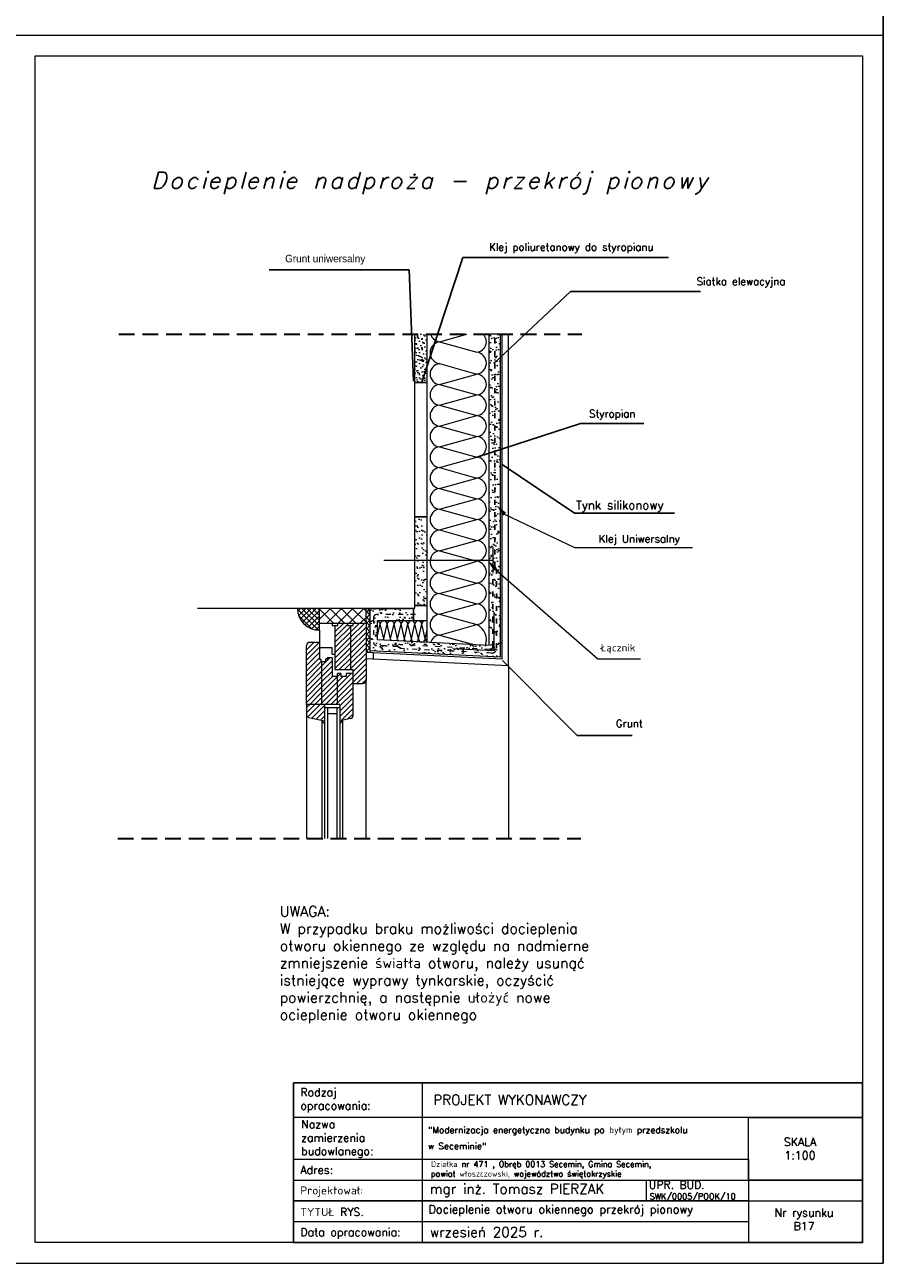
# Model space of a CAD drawing. Header units: millimetres. Extents: x 0 to 152651, y 46550 to 81081.
# Tile 78 of 109: x 148476 to 150551, y 69201 to 72196. Entities that reach past the tile are written whole.
import ezdxf

# ---------------------------------------------------------------- set-up
doc = ezdxf.new("R2010")
doc.units = ezdxf.units.MM
for name, pattern in [('ACAD_ISO02W100', [15, 12, -3]), ('ACAD_ISO03W100', [30, 12, -18]), ('DASHED', [19.05, 12.7, -6.35])]:
    doc.linetypes.add(name, pattern=pattern)
for name, color, linetype, lineweight in [('cienka', 3, 'Continuous', 18), ('Kreskowanie', 7, 'Continuous', 9), ('opis', 251, 'Continuous', 15), ('opisy', 4, 'Continuous', 18), ('przerywa', 100, 'ACAD_ISO02W100', 5), ('PRZERYWANA', 2, 'DASHED', 30), ('siatka', 30, 'ACAD_ISO03W100', 25), ('wypełnienie', 130, 'Continuous', 0)]:
    doc.layers.add(name, color=color, linetype=linetype, lineweight=lineweight)
doc.styles.add('DETAL', font='simplex.shx', dxfattribs={"height": 5})
doc.styles.add('KASIA', font='romans.shx', dxfattribs={"height": 20})
doc.styles.get("Standard").update_dxf_attribs({"font": 'GOTHIC.TTF'})
doc.styles.add('tekst', font='segoeui.ttf', dxfattribs={"height": 20})
doc.dimstyles.new('ISO-25', dxfattribs={"dimtxt": 2.5, "dimasz": 2.5, "dimexe": 1.25, "dimexo": 0.625, "dimtad": 1, "dimtxsty": 'Standard', "dimcen": 2.5, "dimadec": 0, "dimazin": 0, "dimtfac": 1, "dimtmove": 0, "dimatfit": 3, "dimfxl": 1, "dimarcsym": 0})
pattern_1 = [(37.5, (143766.503, 69456.491), (-0.720014, 22.023596), [0, -17.3736, 0, -19.431, 0, -18.57375]), (7.5, (143766.503, 69456.49), (20.22855, 32.25713), [0, -9.3726, 0, -15.6591, 0, -6.00075]), (327.5, (143752.444, 69456.491), (35.594657, 0.064673), [0, -5.715, 0, -20.574, 0, -26.8605]), (317.5, (143752.444, 69456.49), (34.36004, 10.03182), [0, -2.8575, 0, -13.4874, 0, -15.4305])]
pattern_2 = [(45, (143766.503, 69456.491), (-6.363961, 6.363961), [])]

msp = doc.modelspace()

# ---------------------------------------------------------------- hatches: boundary and pattern name
at = {"layer": 'cienka'}
h = msp.add_hatch(dxfattribs=at)
h.set_pattern_fill('AR-SAND', color=256, scale=0.45, style=0)
h.set_pattern_definition(pattern_1)
h.paths.add_polyline_path([(149598.652, 70695.08), (149318.462, 70709.121), (149318.462, 70682.087), (149625.652, 70666.693), (149625.652, 71448.264), (149598.652, 71448.264)])
at = {"layer": 'cienka', "lineweight": 20}
h = msp.add_hatch(dxfattribs=at)
h.set_pattern_fill('DOTS', color=256, scale=6, angle=225, style=0)
h.set_pattern_definition([(225, (152379.88, 68427.169), (3.367596, -10.102788), [0, -9.525])])
edge = h.paths.add_edge_path()
edge.add_line((149448.27, 71448.32), (149418.444, 71448.32))
edge.add_line((149418.444, 71448.32), (149418.444, 71343.034))
edge.add_arc((149433.325, 71345.244), 15.044, 188.445787, 353.441068)
edge.add_line((149448.27, 71343.525), (149448.27, 71448.32))
at = {"layer": 'cienka'}
h = msp.add_hatch(dxfattribs=at)
h.set_pattern_fill('AR-SAND', color=256, scale=0.45, style=0)
h.set_pattern_definition(pattern_1)
edge = h.paths.add_edge_path()
edge.add_line((149448.27, 71448.32), (149418.444, 71448.32))
edge.add_line((149418.444, 71448.32), (149418.444, 71343.034))
edge.add_arc((149433.325, 71345.244), 15.044, 188.445787, 353.441068)
edge.add_line((149448.27, 71343.525), (149448.27, 71448.32))
h = msp.add_hatch(dxfattribs=at)
h.set_pattern_fill('AR-SAND', color=256, scale=0.45, style=0)
h.set_pattern_definition(pattern_1)
h.paths.add_polyline_path([(149418.652, 70800.873, 0.70087111), (149448.652, 70802.042), (149448.652, 70995.578, 0.72327724), (149418.652, 70996.91)])
h = msp.add_hatch(dxfattribs=at)
h.set_pattern_fill('_USER', color=256, scale=9, angle=135, style=0, pattern_type=0)
h.set_pattern_definition([(135, (144212.034, 73249.92), (-6.363961, -6.363961), [])])
h.paths.add_polyline_path([(149188.458, 70785.161), (149135.372, 70785.161, 0.41421356), (149188.458, 70732.074)])
h = msp.add_hatch(dxfattribs=at)
h.set_pattern_fill('AR-SAND', color=256, scale=0.45, style=0)
h.set_pattern_definition(pattern_1)
h.paths.add_polyline_path([(149300.958, 70754.998), (149410.745, 70754.998, 0.66174746), (149410.884, 70784.998), (149300.958, 70784.998)])
h = msp.add_hatch(dxfattribs=at)
h.set_pattern_fill('NET', color=256, scale=3, angle=45, style=0)
h.set_pattern_definition([(45, (143766.503, 69456.491), (-6.735192, 6.735192), []), (135, (143766.503, 69456.491), (-6.735192, -6.735192), [])])
h.paths.add_polyline_path([(149309.958, 70784.998), (149300.958, 70784.998), (149300.958, 70754.998), (149300.958, 70678.458), (149309.958, 70678.007)])
h = msp.add_hatch(dxfattribs=at)
h.set_pattern_fill('AR-SAND', color=256, scale=0.45, style=0)
h.set_pattern_definition(pattern_1)
h.paths.add_polyline_path([(149327.958, 70754.998), (149309.958, 70754.998), (149309.958, 70709.547), (149327.958, 70708.645)])
at = {"layer": 'Kreskowanie'}
h = msp.add_hatch(dxfattribs=at)
h.set_pattern_fill('_USER', color=256, scale=9, angle=45, style=0, pattern_type=0)
h.set_pattern_definition(pattern_2)
h.paths.add_polyline_path([(149188.458, 70785.161), (149135.372, 70785.161, 0.41421356), (149188.458, 70732.074)])
h = msp.add_hatch(dxfattribs=at)
h.set_pattern_fill('_USER', color=256, scale=9, angle=45, style=0, pattern_type=0)
h.set_pattern_definition(pattern_2)
h.paths.add_polyline_path([(149225.958, 70637.082), (149225.958, 70743.564), (149232.523, 70743.564), (149232.523, 70749.582), (149256.398, 70749.582), (149256.398, 70743.564), (149263.458, 70743.564), (149263.458, 70637.082)])
h = msp.add_hatch(dxfattribs=at)
h.set_pattern_fill('_USER', color=256, scale=9, angle=45, style=0, pattern_type=0)
h.set_pattern_definition(pattern_2)
h.paths.add_polyline_path([(149300.958, 70749.582), (149270.023, 70749.582), (149270.023, 70743.564), (149263.458, 70743.564), (149263.458, 70637.082), (149269.532, 70637.082), (149269.532, 70627.848), (149269.532, 70603.27), (149293.458, 70603.27, 0.41421356), (149300.958, 70610.77)])
h = msp.add_hatch(dxfattribs=at)
h.set_pattern_fill('_USER', color=256, scale=9, angle=45, style=0, pattern_type=0)
h.set_pattern_definition(pattern_2)
h.paths.add_polyline_path([(149157.032, 70552.848), (149194.532, 70552.848), (149194.532, 70655.654), (149191.647, 70655.654), (149191.647, 70662.053), (149188.458, 70662.053), (149188.458, 70689.873), (149188.458, 70702.848), (149164.532, 70702.848, 0.41421356), (149157.032, 70695.348)])
h = msp.add_hatch(dxfattribs=at)
h.set_pattern_fill('_USER', color=256, scale=9, angle=45, style=0, pattern_type=0)
h.set_pattern_definition(pattern_2)
h.paths.add_polyline_path([(149194.532, 70552.848), (149194.532, 70655.654), (149202.77, 70655.654), (149202.77, 70662.053), (149206.941, 70662.053), (149206.941, 70665.348), (149219.176, 70665.348), (149219.176, 70621.158), (149232.032, 70621.158), (149232.032, 70552.848)])
h = msp.add_hatch(dxfattribs=at)
h.set_pattern_fill('_USER', color=256, scale=9, angle=45, style=0, pattern_type=0)
h.set_pattern_definition(pattern_2)
h.paths.add_polyline_path([(149269.532, 70627.848), (149253.379, 70627.848), (149253.379, 70621.158), (149239.753, 70621.158), (149239.753, 70627.848), (149232.032, 70627.848), (149232.032, 70552.848), (149237.771, 70552.848), (149237.771, 70512.724), (149263.745, 70518.82, 0.34819301), (149269.532, 70526.122)])
h = msp.add_hatch(dxfattribs=at)
h.set_pattern_fill('_USER', color=256, scale=9, angle=45, style=0, pattern_type=0)
h.set_pattern_definition(pattern_2)
edge = h.paths.add_edge_path()
edge.add_ellipse((149164.532, 70528.816), major_axis=(5.303, -5.303), ratio=1, start_angle=225, end_angle=301.79104, ccw=False)
edge.add_line((149157.032, 70528.816), (149157.032, 70552.848))
edge.add_line((149157.032, 70552.848), (149200.271, 70552.848))
edge.add_line((149200.271, 70552.848), (149200.271, 70512.724))
edge.add_line((149200.271, 70512.724), (149162.818, 70521.514))

# ---------------------------------------------------------------- linework, layer by layer
for p, q in [((149418.652, 71331.475), (149448.652, 71331.475)), ((149418.652, 71006.629), (149448.652, 71006.629)), ((149416.098, 70784.998), (149416.098, 70754.998)), ((149418.652, 70792.213), (149448.652, 70792.213))]:
    msp.add_line(p, q)
at = {"layer": 'cienka'}
for p, q in [((150551.116, 75141.419), (150551.116, 72171.419)), ((150551.116, 72171.419), (150551.116, 75141.419)), ((148451.116, 72171.419), (150551.116, 72171.419)), ((148451.116, 72171.419), (150551.116, 72171.419)), ((150551.116, 72171.419), (150551.116, 69201.419)), ((150551.116, 69201.419), (150551.116, 72171.419)), ((148501.116, 69251.419), (148501.116, 72121.419)), ((148501.116, 72121.419), (150501.116, 72121.419)), ((148501.116, 69251.419), (148501.116, 72121.419)), ((150501.116, 72121.419), (150501.116, 69251.419)), ((149418.652, 70785.19), (149418.652, 71448.32)), ((149418.652, 70785.19), (149418.652, 71448.32)), ((149448.652, 70709.998), (149448.652, 71448.32)), ((149448.652, 70702.597), (149448.652, 71448.32)), ((149598.652, 70695.08), (149598.652, 71448.32)), ((149598.652, 70695.08), (149598.652, 71448.32)), ((149625.652, 70666.693), (149625.652, 71448.32)), ((149630.152, 70661.962), (149630.152, 71448.32)), ((149645.152, 70646.191), (149645.152, 71448.32)), ((149607.492, 70933.939), (149607.492, 70869.986)), ((149343.652, 70901.963), (149607.492, 70901.963)), ((149418.652, 70784.998), (148893.652, 70784.998)), ((149418.652, 70784.998), (148893.652, 70784.998)), ((149188.458, 70732.074), (149188.458, 70785.161)), ((149188.458, 70732.074), (149188.458, 70785.161)), ((149294.65, 70784.998), (149300.958, 70778.689)), ((149309.958, 70784.998), (149309.958, 70678.007)), ((149610.652, 70682.463), (149610.652, 70776.192)), ((149188.458, 70749.582), (149218.898, 70749.582)), ((149188.458, 70749.582), (149218.898, 70749.582)), ((149197.091, 70749.582), (149300.958, 70749.582)), ((149197.091, 70749.582), (149300.958, 70749.582)), ((149218.898, 70749.582), (149218.898, 70743.564)), ((149218.898, 70749.582), (149218.898, 70743.564)), ((149218.898, 70743.564), (149232.523, 70743.564)), ((149218.898, 70743.564), (149232.523, 70743.564)), ((149225.958, 70743.564), (149225.958, 70637.082)), ((149225.958, 70743.564), (149225.958, 70637.082)), ((149232.523, 70749.582), (149256.398, 70749.582)), ((149232.523, 70743.564), (149232.523, 70749.582)), ((149232.523, 70749.582), (149256.398, 70749.582)), ((149232.523, 70743.564), (149232.523, 70749.582)), ((149256.398, 70749.582), (149256.398, 70743.564)), ((149256.398, 70749.582), (149256.398, 70743.564)), ((149256.398, 70743.564), (149270.023, 70743.564)), ((149256.398, 70743.564), (149270.023, 70743.564)), ((149263.458, 70743.564), (149263.458, 70637.082)), ((149263.458, 70743.564), (149263.458, 70637.082)), ((149270.023, 70743.564), (149270.023, 70749.582)), ((149270.023, 70743.564), (149270.023, 70749.582)), ((149300.958, 70754.998), (149300.958, 70610.77)), ((149300.958, 70754.998), (149300.958, 70610.77)), ((149448.652, 70754.998), (149327.958, 70754.998)), ((149327.958, 70754.998), (149327.958, 70708.645)), ((149188.458, 70732.074), (149188.458, 70689.873)), ((149188.458, 70732.074), (149188.458, 70689.873)), ((149157.032, 70552.848), (149157.032, 70695.348)), ((149157.032, 70552.848), (149157.032, 70695.348)), ((149188.458, 70702.848), (149164.532, 70702.848)), ((149188.458, 70702.848), (149164.532, 70702.848)), ((149219.176, 70689.873), (149188.458, 70689.873)), ((149188.458, 70689.873), (149188.458, 70662.053)), ((149219.176, 70689.873), (149188.458, 70689.873)), ((149188.458, 70689.873), (149188.458, 70662.053)), ((149219.176, 70674.582), (149219.176, 70689.873)), ((149219.176, 70674.582), (149219.176, 70689.873)), ((149610.652, 70682.463), (149510.57, 70687.479)), ((149188.458, 70662.053), (149191.647, 70662.053)), ((149188.458, 70662.053), (149191.647, 70662.053)), ((149191.647, 70662.053), (149191.647, 70655.654)), ((149191.647, 70662.053), (149191.647, 70655.654)), ((149191.647, 70655.654), (149194.427, 70655.654)), ((149191.647, 70655.654), (149194.427, 70655.654)), ((149194.532, 70552.848), (149194.532, 70655.654)), ((149202.77, 70655.654), (149194.532, 70655.654)), ((149194.532, 70552.848), (149194.532, 70655.654)), ((149202.77, 70655.654), (149194.532, 70655.654)), ((149202.77, 70662.053), (149202.77, 70655.654)), ((149206.941, 70662.053), (149202.77, 70662.053)), ((149202.77, 70662.053), (149202.77, 70655.654)), ((149206.941, 70662.053), (149202.77, 70662.053)), ((149219.176, 70665.348), (149206.941, 70665.348)), ((149206.941, 70665.348), (149206.941, 70662.053)), ((149219.176, 70665.348), (149206.941, 70665.348)), ((149206.941, 70665.348), (149206.941, 70662.053)), ((149219.176, 70674.582), (149225.958, 70674.582)), ((149219.176, 70674.582), (149225.958, 70674.582)), ((149219.176, 70665.348), (149219.176, 70621.158)), ((149219.176, 70665.348), (149219.176, 70621.158)), ((149225.958, 70637.082), (149263.458, 70637.082)), ((149225.958, 70637.082), (149263.458, 70637.082)), ((149232.032, 70552.848), (149232.032, 70627.848)), ((149239.753, 70627.848), (149232.032, 70627.848)), ((149232.032, 70552.848), (149232.032, 70627.848)), ((149239.753, 70627.848), (149232.032, 70627.848)), ((149239.753, 70627.848), (149239.753, 70621.158)), ((149239.753, 70627.848), (149239.753, 70621.158)), ((149269.532, 70627.848), (149253.379, 70627.848)), ((149253.379, 70621.158), (149253.379, 70627.848)), ((149269.532, 70627.848), (149253.379, 70627.848)), ((149253.379, 70621.158), (149253.379, 70627.848)), ((149269.532, 70526.122), (149269.532, 70627.848)), ((149269.532, 70526.122), (149269.532, 70627.848)), ((149645.152, 70646.191), (149645.152, 70228.769)), ((149219.176, 70621.158), (149232.032, 70621.158)), ((149219.176, 70621.158), (149232.032, 70621.158)), ((149239.753, 70621.158), (149253.379, 70621.158)), ((149239.753, 70621.158), (149253.379, 70621.158)), ((149300.958, 70228.825), (149300.958, 70614.849)), ((149300.958, 70228.825), (149300.958, 70614.849)), ((149237.771, 70552.848), (149157.032, 70552.848)), ((149157.032, 70552.848), (149157.032, 70228.825)), ((149237.771, 70552.848), (149157.032, 70552.848)), ((149157.032, 70552.848), (149157.032, 70228.825)), ((149200.271, 70552.848), (149200.271, 70407.143)), ((149200.271, 70552.848), (149200.271, 70407.143)), ((149200.271, 70545.406), (149237.771, 70545.406)), ((149200.271, 70545.406), (149237.771, 70545.406)), ((149207.771, 70545.406), (149207.771, 70407.143)), ((149207.771, 70545.406), (149207.771, 70407.143)), ((149230.271, 70545.406), (149230.271, 70407.143)), ((149230.271, 70545.406), (149230.271, 70407.143)), ((149237.771, 70552.848), (149237.771, 70407.143)), ((149237.771, 70552.848), (149237.771, 70407.143)), ((149162.818, 70521.514), (149200.271, 70512.724)), ((149162.818, 70521.514), (149200.271, 70512.724)), ((149194.271, 70514.132), (149194.271, 70407.143)), ((149194.271, 70514.132), (149194.271, 70407.143)), ((149230.271, 70530.348), (149207.771, 70530.348)), ((149230.271, 70530.348), (149207.771, 70530.348)), ((149263.745, 70518.82), (149237.771, 70512.724)), ((149263.745, 70518.82), (149237.771, 70512.724)), ((149243.771, 70514.132), (149243.771, 70407.143)), ((149243.771, 70514.132), (149243.771, 70407.143)), ((149194.271, 70407.143), (149194.271, 70228.825)), ((149194.271, 70407.143), (149194.271, 70228.825)), ((149200.271, 70407.143), (149200.271, 70228.825)), ((149200.271, 70407.143), (149200.271, 70228.825)), ((149207.771, 70407.143), (149207.771, 70228.825)), ((149207.771, 70407.143), (149207.771, 70228.825)), ((149230.271, 70407.143), (149230.271, 70228.825)), ((149230.271, 70407.143), (149230.271, 70228.825)), ((149237.771, 70407.143), (149237.771, 70228.825)), ((149237.771, 70407.143), (149237.771, 70228.825)), ((149243.771, 70407.143), (149243.771, 70228.825)), ((149243.771, 70407.143), (149243.771, 70228.825)), ((149978.095, 69403.166), (149978.095, 69352.817)), ((150189.116, 69352.185), (150501.116, 69352.185)), ((150501.116, 69251.419), (148501.116, 69251.419)), ((148451.116, 69201.419), (150551.116, 69201.419))]:
    msp.add_line(p, q, dxfattribs=at)
at = {"layer": 'cienka', "lineweight": 20}
for p, q in [((149621.152, 71448.32), (149598.652, 71448.32)), ((149621.152, 71448.32), (149598.652, 71448.32)), ((149636.152, 71448.32), (149621.152, 71448.32)), ((149636.152, 71448.32), (149621.152, 71448.32)), ((149300.958, 70754.998), (149300.958, 70784.998)), ((149300.958, 70784.998), (149410.884, 70784.998)), ((149300.958, 70754.998), (149300.958, 70784.998)), ((149300.958, 70784.998), (149410.884, 70784.998)), ((149410.745, 70754.998), (149327.958, 70754.998)), ((149625.652, 70666.693), (149309.958, 70682.513)), ((149598.652, 70695.08), (149327.958, 70708.645)), ((149630.152, 70661.962), (149300.958, 70678.458)), ((149645.152, 70646.191), (149300.958, 70663.439)), ((149318.462, 70677.581), (149318.462, 70662.562)), ((149263.458, 70637.082), (149269.532, 70637.082)), ((149263.458, 70637.082), (149269.532, 70637.082)), ((149269.532, 70627.848), (149269.532, 70637.082)), ((149269.532, 70627.848), (149269.532, 70637.082)), ((149269.532, 70603.27), (149293.458, 70603.27)), ((149269.532, 70603.27), (149293.458, 70603.27))]:
    msp.add_line(p, q, dxfattribs=at)
msp.add_arc((149188.458, 70785.161), 53.087, 180, 270, dxfattribs=at)
msp.add_arc((149188.458, 70785.161), 53.087, 180, 270, dxfattribs=at)
at = {"layer": 'cienka'}
for centre, radius, start, end in [((149164.532, 70695.348), 7.5, 90, 180), ((149164.532, 70695.348), 7.5, 90, 180), ((149293.458, 70610.77), 7.5, 270, 0), ((149293.458, 70610.77), 7.5, 270, 0), ((149164.532, 70528.816), 7.5, 180, 256.79104), ((149164.532, 70528.816), 7.5, 180, 256.79104), ((149203.738, 70516.386), 9.731, 193.395813, 249.131285), ((149203.738, 70516.386), 9.731, 193.395813, 249.131285), ((149234.305, 70516.386), 9.731, 290.868715, 346.604187), ((149234.305, 70516.386), 9.731, 290.868715, 346.604187), ((149262.032, 70526.122), 7.5, 283.20896, 0), ((149262.032, 70526.122), 7.5, 283.20896, 0)]:
    msp.add_arc(centre, radius, start, end, dxfattribs=at)
at = {"layer": 'Kreskowanie'}
for p, q in [((149478.796, 71429.846), (149544.967, 71448.32)), ((149478.796, 71429.846), (149544.967, 71448.32)), ((149478.796, 71429.846), (149568.836, 71404.707)), ((149478.796, 71429.846), (149568.836, 71404.707)), ((149478.796, 71376.854), (149568.836, 71351.715)), ((149478.796, 71376.854), (149568.836, 71351.715)), ((149478.796, 71326.577), (149568.836, 71351.715)), ((149478.796, 71326.577), (149568.836, 71351.715)), ((149478.796, 71326.577), (149568.836, 71301.438)), ((149478.796, 71326.577), (149568.836, 71301.438)), ((149478.796, 71276.299), (149568.836, 71301.438)), ((149478.796, 71276.299), (149568.836, 71301.438)), ((149478.796, 71276.299), (149568.836, 71251.161)), ((149478.796, 71276.299), (149568.836, 71251.161)), ((149478.796, 71226.022), (149568.836, 71251.161)), ((149478.796, 71226.022), (149568.836, 71251.161)), ((149478.796, 71226.022), (149568.836, 71200.883)), ((149478.796, 71226.022), (149568.836, 71200.883)), ((149478.796, 71175.745), (149568.836, 71200.883)), ((149478.796, 71175.745), (149568.836, 71200.883)), ((149478.796, 71175.745), (149568.836, 71150.606)), ((149478.796, 71175.745), (149568.836, 71150.606)), ((149478.796, 71125.467), (149568.836, 71150.606)), ((149478.796, 71125.467), (149568.836, 71150.606)), ((149478.796, 71125.467), (149568.836, 71100.329)), ((149478.796, 71125.467), (149568.836, 71100.329)), ((149478.796, 71075.19), (149568.836, 71100.329)), ((149478.796, 71075.19), (149568.836, 71100.329)), ((149478.796, 71075.19), (149568.836, 71050.051)), ((149478.796, 71075.19), (149568.836, 71050.051)), ((149478.796, 71024.913), (149568.836, 71050.051)), ((149478.796, 71024.913), (149568.836, 71050.051)), ((149478.796, 71024.913), (149568.836, 70999.774)), ((149478.796, 71024.913), (149568.836, 70999.774)), ((149478.796, 70974.635), (149568.836, 70999.774)), ((149478.796, 70974.635), (149568.836, 70999.774)), ((149478.796, 70974.635), (149568.836, 70949.497)), ((149478.796, 70974.635), (149568.836, 70949.497)), ((149478.796, 70924.358), (149568.836, 70949.497)), ((149478.796, 70924.358), (149568.836, 70949.497)), ((149478.796, 70924.358), (149568.836, 70899.219)), ((149478.796, 70924.358), (149568.836, 70899.219)), ((149478.796, 70871.366), (149568.836, 70899.219)), ((149478.796, 70871.366), (149568.836, 70846.228)), ((149478.796, 70871.366), (149568.836, 70846.228)), ((149478.796, 70821.089), (149568.836, 70846.228)), ((149478.796, 70821.089), (149568.836, 70846.228)), ((149478.796, 70821.089), (149568.836, 70795.95)), ((149478.796, 70821.089), (149568.836, 70795.95)), ((149214.851, 70784.998), (149188.458, 70758.605)), ((149214.851, 70784.998), (149188.458, 70758.605)), ((149188.458, 70783.426), (149222.303, 70749.582)), ((149188.458, 70783.426), (149222.303, 70749.582)), ((149241.792, 70784.998), (149206.375, 70749.582)), ((149241.792, 70784.998), (149206.375, 70749.582)), ((149213.828, 70784.998), (149249.244, 70749.582)), ((149213.828, 70784.998), (149249.244, 70749.582)), ((149268.732, 70784.998), (149233.316, 70749.582)), ((149268.732, 70784.998), (149233.316, 70749.582)), ((149240.768, 70784.998), (149276.185, 70749.582)), ((149240.768, 70784.998), (149276.185, 70749.582)), ((149295.673, 70784.998), (149260.257, 70749.582)), ((149295.673, 70784.998), (149260.257, 70749.582)), ((149267.709, 70784.998), (149300.958, 70751.748)), ((149267.709, 70784.998), (149300.958, 70751.748)), ((149478.796, 70770.812), (149568.836, 70795.95)), ((149478.796, 70770.812), (149568.836, 70795.95)), ((149300.958, 70763.342), (149287.198, 70749.582)), ((149327.958, 70715.455), (149335.335, 70747.413)), ((149343.715, 70711.112), (149335.335, 70747.413)), ((149343.715, 70711.112), (149335.335, 70747.413)), ((149343.715, 70711.112), (149352.095, 70747.413)), ((149343.715, 70711.112), (149352.095, 70747.413)), ((149360.474, 70711.112), (149352.095, 70747.413)), ((149360.474, 70711.112), (149352.095, 70747.413)), ((149360.474, 70711.112), (149368.854, 70747.413)), ((149360.474, 70711.112), (149368.854, 70747.413)), ((149377.233, 70711.112), (149368.854, 70747.413)), ((149377.233, 70711.112), (149368.854, 70747.413)), ((149377.233, 70711.112), (149385.613, 70747.413)), ((149377.233, 70711.112), (149385.613, 70747.413)), ((149393.992, 70711.112), (149385.613, 70747.413)), ((149393.992, 70711.112), (149385.613, 70747.413)), ((149393.992, 70711.112), (149402.372, 70747.413)), ((149393.992, 70711.112), (149402.372, 70747.413)), ((149410.751, 70711.112), (149402.372, 70747.413)), ((149410.751, 70711.112), (149402.372, 70747.413)), ((149410.751, 70711.112), (149419.131, 70747.413)), ((149410.751, 70711.112), (149419.131, 70747.413)), ((149427.511, 70711.112), (149419.131, 70747.413)), ((149427.511, 70711.112), (149419.131, 70747.413)), ((149427.511, 70711.112), (149435.89, 70747.413)), ((149427.511, 70711.112), (149435.89, 70747.413)), ((149444.27, 70711.112), (149435.89, 70747.413)), ((149444.27, 70711.112), (149435.89, 70747.413)), ((149478.796, 70770.812), (149568.836, 70745.673)), ((149478.796, 70770.812), (149568.836, 70745.673)), ((149478.796, 70720.534), (149568.836, 70745.673)), ((149478.796, 70720.534), (149568.836, 70745.673)), ((149444.27, 70711.112), (149448.652, 70733.094)), ((149444.27, 70711.112), (149448.652, 70733.094)), ((149478.796, 70720.534), (149516.534, 70709.998)), ((149478.796, 70720.534), (149563.692, 70696.832))]:
    msp.add_line(p, q, dxfattribs=at)
for centre, radius, start, end in [((149481.076, 71454.984), 25.242, 195.308022, 264.817188), ((149481.076, 71454.984), 25.242, 195.308022, 264.817188), ((149566.555, 71429.846), 25.242, 275.182812, 47.046205), ((149566.555, 71429.846), 25.242, 275.182812, 47.046205), ((149482.575, 71403.324), 26.79, 98.110753, 261.424141), ((149565.029, 71378.211), 26.768, 278.174653, 81.825347), ((149481.076, 71351.715), 25.242, 95.182812, 264.817188), ((149481.076, 71351.715), 25.242, 95.182812, 264.817188), ((149566.555, 71326.577), 25.242, 275.182812, 84.817188), ((149566.555, 71326.577), 25.242, 275.182812, 84.817188), ((149481.076, 71301.438), 25.242, 95.182812, 264.817188), ((149481.076, 71301.438), 25.242, 95.182812, 264.817188), ((149566.555, 71276.299), 25.242, 275.182812, 84.817188), ((149566.555, 71276.299), 25.242, 275.182812, 84.817188), ((149481.076, 71251.161), 25.242, 95.182812, 264.817188), ((149481.076, 71251.161), 25.242, 95.182812, 264.817188), ((149566.555, 71226.022), 25.242, 275.182812, 84.817188), ((149566.555, 71226.022), 25.242, 275.182812, 84.817188), ((149481.076, 71200.883), 25.242, 95.182812, 264.817188), ((149481.076, 71200.883), 25.242, 95.182812, 264.817188), ((149566.555, 71175.745), 25.242, 275.182812, 84.817188), ((149566.555, 71175.745), 25.242, 275.182812, 84.817188), ((149481.076, 71150.606), 25.242, 95.182812, 264.817188), ((149481.076, 71150.606), 25.242, 95.182812, 264.817188), ((149566.555, 71125.467), 25.242, 275.182812, 84.817188), ((149566.555, 71125.467), 25.242, 275.182812, 84.817188), ((149481.076, 71100.329), 25.242, 95.182812, 264.817188), ((149481.076, 71050.051), 25.242, 95.182812, 264.817188), ((149481.076, 71050.051), 25.242, 95.182812, 264.817188), ((149566.555, 71075.19), 25.242, 275.182812, 84.817188), ((149566.555, 71075.19), 25.242, 275.182812, 84.817188), ((149566.555, 71024.913), 25.242, 275.182812, 84.817188), ((149566.555, 71024.913), 25.242, 275.182812, 84.817188), ((149481.076, 70999.774), 25.242, 95.182812, 264.817188), ((149481.076, 70999.774), 25.242, 95.182812, 264.817188), ((149566.555, 70974.635), 25.242, 275.182812, 84.817188), ((149566.555, 70974.635), 25.242, 275.182812, 84.817188), ((149481.076, 70949.497), 25.242, 95.182812, 264.817188), ((149481.076, 70949.497), 25.242, 95.182812, 264.817188), ((149481.076, 70899.219), 25.242, 95.182812, 190.60218), ((149566.555, 70924.358), 25.242, 275.182812, 84.817188), ((149566.555, 70924.358), 25.242, 275.182812, 84.817188), ((149480.892, 70896.003), 24.726, 182.27723, 265.136074), ((149565.029, 70872.723), 26.768, 278.174653, 81.825347), ((149481.076, 70846.228), 25.242, 95.182812, 264.817188), ((149481.076, 70846.228), 25.242, 95.182812, 264.817188), ((149566.555, 70821.089), 25.242, 275.182812, 84.817188), ((149566.555, 70821.089), 25.242, 275.182812, 84.817188), ((149481.076, 70795.95), 25.242, 95.182812, 264.817188), ((149481.076, 70795.95), 25.242, 95.182812, 264.817188), ((149566.555, 70770.812), 25.242, 275.182812, 84.817188), ((149566.555, 70770.812), 25.242, 275.182812, 84.817188), ((149326.956, 70746.653), 8.414, 5.182812, 82.665445), ((149343.715, 70746.653), 8.414, 5.182812, 174.817188), ((149343.715, 70746.653), 8.414, 5.182812, 174.817188), ((149360.474, 70746.653), 8.414, 5.182812, 174.817188), ((149360.474, 70746.653), 8.414, 5.182812, 174.817188), ((149377.233, 70746.653), 8.414, 5.182812, 174.817188), ((149377.233, 70746.653), 8.414, 5.182812, 174.817188), ((149393.992, 70746.653), 8.414, 5.182812, 174.817188), ((149393.992, 70746.653), 8.414, 5.182812, 174.817188), ((149410.751, 70746.653), 8.414, 5.182812, 174.817188), ((149410.751, 70746.653), 8.414, 5.182812, 174.817188), ((149427.511, 70746.653), 8.414, 5.182812, 174.817188), ((149427.511, 70746.653), 8.414, 5.182812, 174.817188), ((149444.27, 70746.653), 8.414, 58.61459, 174.817188), ((149444.27, 70746.653), 8.414, 58.61459, 174.817188), ((149481.076, 70745.673), 25.242, 95.182812, 264.817188), ((149481.076, 70745.673), 25.242, 95.182812, 264.817188), ((149551.719, 70709.17), 40.316, 339.543272, 64.877639), ((149551.719, 70709.17), 40.316, 339.543272, 64.877639), ((149481.076, 70695.395), 25.242, 95.182812, 164.385018), ((149335.221, 70711.463), 8.414, 334.941392, 354.817188), ((149351.98, 70711.463), 8.414, 185.182812, 205.644654), ((149351.98, 70711.463), 8.414, 328.617685, 354.817188), ((149368.739, 70711.463), 8.414, 185.182812, 212.374882), ((149368.739, 70711.463), 8.414, 321.887457, 354.817188), ((149385.498, 70711.463), 8.414, 185.182812, 219.72102), ((149385.498, 70711.463), 8.414, 314.541319, 354.817188), ((149402.258, 70711.463), 8.414, 185.182812, 228.066536), ((149402.258, 70711.463), 8.414, 306.195802, 354.817188), ((149419.017, 70711.463), 8.414, 185.182812, 238.309635), ((149419.017, 70711.463), 8.414, 295.952704, 354.817188), ((149435.89, 70711.872), 8.414, 185.182812, 354.817188), ((149452.716, 70711.872), 8.414, 185.182812, 241.112997)]:
    msp.add_arc(centre, radius, start, end, dxfattribs=at)
at = {"layer": 'opis', "color": 6}
for p, q in [((149636.028, 71012.788), (149804.984, 70932.238)), ((149804.984, 70932.238), (150090.042, 70932.238)), ((149613.765, 70879.158), (149861.176, 70663.224)), ((149861.176, 70663.224), (149964.811, 70663.224))]:
    msp.add_line(p, q, dxfattribs=at)
for points in [[(149632.298, 71009.458), (149616.049, 71035.167), (149639.758, 71016.118)], [(149609.924, 70875.958), (149594.56, 70902.206), (149617.606, 70882.359)]]:
    msp.add_solid(points, dxfattribs=at)
at = {"layer": 'opisy'}
msp.add_line((150225.116, 69301.785), (150225.116, 69251.419), dxfattribs=at)
at = {"layer": 'opisy', "linetype": 'Continuous', "lineweight": 0, "flags": 128}
for points in [[(149125.407, 69251.419), (149125.407, 69637.717), (149436.696, 69637.683), (149436.696, 69251.385)], [(150225.116, 69553.717), (150501.116, 69553.717), (150501.116, 69402.534), (150225.116, 69402.534)]]:
    msp.add_lwpolyline(points, close=True, dxfattribs=at)
for points in [[(149125.407, 69637.7), (150501.116, 69637.7), (150501.116, 69553.717), (149125.407, 69553.717)], [(150165.116, 69637.7), (150501.116, 69637.7)], [(149125.407, 69452.934), (150225.116, 69452.934), (150225.116, 69301.785), (149125.407, 69301.785)], [(149125.407, 69402.534), (150225.116, 69402.534), (150225.116, 69352.185), (149125.407, 69352.185)], [(150165.116, 69402.534), (150501.116, 69402.534)], [(149125.407, 69352.185), (150225.116, 69352.185), (150225.116, 69301.802), (149125.407, 69301.802)]]:
    msp.add_lwpolyline(points, dxfattribs=at)
at = {"layer": 'opisy', "lineweight": 25}
msp.add_lwpolyline([(149125.407, 69637.7), (150501.116, 69637.7), (150501.116, 69251.419), (149125.407, 69251.419)], close=True, dxfattribs=at)
at = {"layer": 'PRZERYWANA', "ltscale": 3}
for p, q in [((148703.172, 71448.264), (149822.341, 71448.264)), ((148701.083, 70228.769), (149820.252, 70228.769))]:
    msp.add_line(p, q, dxfattribs=at)
at = {"layer": 'siatka'}
for p, q in [((149612.152, 70885.361), (149612.152, 71448.32)), ((149607.652, 70693.503), (149607.652, 70866.402)), ((149616.652, 70877.395), (149612.152, 70885.361)), ((149616.652, 70688.771), (149616.652, 70877.395)), ((149377.784, 70692.631), (149384.963, 70687.765))]:
    msp.add_line(p, q, dxfattribs=at)
at = {"layer": 'siatka', "lineweight": 20}
for p, q in [((149319.007, 70762.722), (149319.007, 70702.71)), ((149420.74, 70770.222), (149326.507, 70770.222)), ((149377.784, 70692.631), (149326.131, 70695.219)), ((149599.776, 70686.012), (149384.625, 70696.794)), ((149604.051, 70676.786), (149384.963, 70687.765))]:
    msp.add_line(p, q, dxfattribs=at)
for centre, radius, start, end in [((149326.507, 70762.722), 7.5, 90, 180), ((149326.507, 70702.71), 7.5, 180, 267.131169), ((149604.652, 70688.771), 12, 267.131169, 0)]:
    msp.add_arc(centre, radius, start, end, dxfattribs=at)
at = {"layer": 'siatka'}
msp.add_arc((149600.152, 70693.503), 7.5, 267.131169, 0, dxfattribs=at)
at = {"layer": 'wypełnienie'}
msp.add_line((149294.65, 70784.998), (149300.958, 70778.689), dxfattribs=at)

# ---------------------------------------------------------------- texts
at = {"layer": 'cienka', "color": 7, "linetype": 'Continuous', "insert": (148704.691, 71840.274), "char_height": 40, "width": 1874.86154, "attachment_point": 1, "style": 'tekst'}
msp.add_mtext('\\A1;\\pxi1.9282;{\\Fromans|c238;\\Q15;\\T1.2;Docieplenie nadproża - przekrój pionowy}', dxfattribs=at)
at = {"layer": 'opis', "color": 6, "style": 'DETAL'}
for s, p in [(' Klej Uniwersalny', (149850.999, 70944.396)), ('Łącznik', (149868.156, 70680.806))]:
    msp.add_text(s, height=18, dxfattribs=at).set_placement(p)
for s, insert, char_height, attachment_point in [('\\pxqr;Klej poliuretanowy do styropianu', (149995.79, 71644.012), 18, 9), ('{\\fms sans serif|b0|i0|c238|p0;Grunt uniwersalny}', (149105.27, 71616.576), 18, 7), ('\\pxqr;Siatka elewacyjna {\\fsimplex.shx|b0|i0|c238|p0;  }', (150063.017, 71560.85), 18, 7), ('Styropian', (149840.276, 71240.99), 18, 7), ('Tynk {\\fsimplex.shx|b0|i0|c238|p0;silikonowy}', (149808.566, 71017.541), 20.8, 7), ('\\pxqr;Grunt{\\fms sans serif|b0|i0|c238|p0; }', (149898.214, 70497.617), 18, 7)]:
    msp.add_mtext(s, dxfattribs=dict(at, insert=insert, char_height=char_height, attachment_point=attachment_point))
at = {"layer": 'opisy', "linetype": 'Continuous', "lineweight": 0, "attachment_point": 4, "style": 'KASIA'}
for s, insert, char_height, width in [('\\A1;{\\H0.80952x;Rodzaj opracowania:}', (149142.233, 69595.43), 24, 141.54434), ('\\A1;\\pxql;PROJEKT WYKONAWCZY', (149463.584, 69596.511), 24, 946.31605), ('\\A1;\\pxql;{\\H0.80952x;Nazwa \\Pzamierzenia\\Pbudowlanego:}', (149144.05, 69501.733), 24, 141.54434), ('\\A1;\\pxsm1.5,qj;"Modernizacja energetyczna budynku po byłym przedszkolu\\P\\pq*;w Seceminie"', (149450.693, 69504.233), 15.6, 766.2055), ('\\A1;\\pxqc;{\\H0.80952x;SKALA\\P1:100}', (149976.12, 69478.516), 24, 747.85817), ('\\A1;\\pxql;{\\H0.80952x;Adres:}', (149142.233, 69427.037), 24, 141.54434), ('\\A1;Działka nr 471 , Obręb 0013 Secemin, Gmina Secemin,\\Ppowiat włoszczowski, województwo świętokrzyskie', (149457.803, 69427.097), 14, 756.99257), ('\\A1;mgr inż. Tomasz PIERZAK', (149455.074, 69377.251), 24, 747.85817), ('\\A1;UPR. BUD.', (149984.605, 69391.001), 19.2, 598.28653), ('\\A1;\\pxql;{\\H0.80952x;Projektował:}', (149142.233, 69374.559), 24, 747.85817), ('\\A1;SWK/0005/POOK/10', (149986.611, 69360.709), 14.4, 448.7149), ('\\A1;\\pxql;{\\H0.80952x;TYTUŁ RYS.}', (149142.233, 69325.355), 24, 747.85817), ('\\A1;Docieplenie otworu okiennego przekrój pionowy', (149451.798, 69328.585), 20, 1000.65303), ('\\A1;\\pxqc;{\\H0.80952x;Nr rysunku\\PB17}', (149985.747, 69307.499), 24, 747.85817), ('\\A1;\\pxql;{\\H0.80952x;Data opracowania:}', (149142.233, 69273.317), 24, 747.85817), ('\\A1;wrzesień 2025 r.', (149455.074, 69276.641), 24, 747.85817)]:
    msp.add_mtext(s, dxfattribs=dict(at, insert=insert, char_height=char_height, width=width))
at = {"layer": 'przerywa', "color": 2, "insert": (149092.546, 70064.959), "char_height": 25, "width": 908.43925, "attachment_point": 1}
msp.add_mtext('{\\Fromans|c0;UWAGA: \\PW przypadku braku możliwości docieplenia \\Potworu okiennego ze względu na nadmierne \\Pzmniejszenie światła otworu, należy usunąć \\Pistniejące wyprawy tynkarskie, oczyścić \\Ppowierzchnię, a następnie ułożyć nowe \\Pocieplenie otworu okiennego }', dxfattribs=at)

# ---------------------------------------------------------------- leaders
at = {"layer": 'opis', "color": 6}
for points in [[(149435.919, 71332.074), (149534.901, 71633.735), (150032.351, 71633.735)], [(149415.471, 71334.635), (149404.961, 71603.662), (149066.956, 71603.662)], [(149610.953, 71377.674), (149795.142, 71551.417), (150109.343, 71551.417)], [(149568.836, 71150.606), (149819.219, 71232.406), (149972.314, 71232.406)], [(149630.22, 71132.91), (149804.984, 71014.977), (150046.436, 71014.977)], [(149631.217, 70658.637), (149811.661, 70477.483), (149944.631, 70477.483)]]:
    msp.add_leader(points, dimstyle='ISO-25', dxfattribs=at)

doc.saveas('drawing.dxf')
